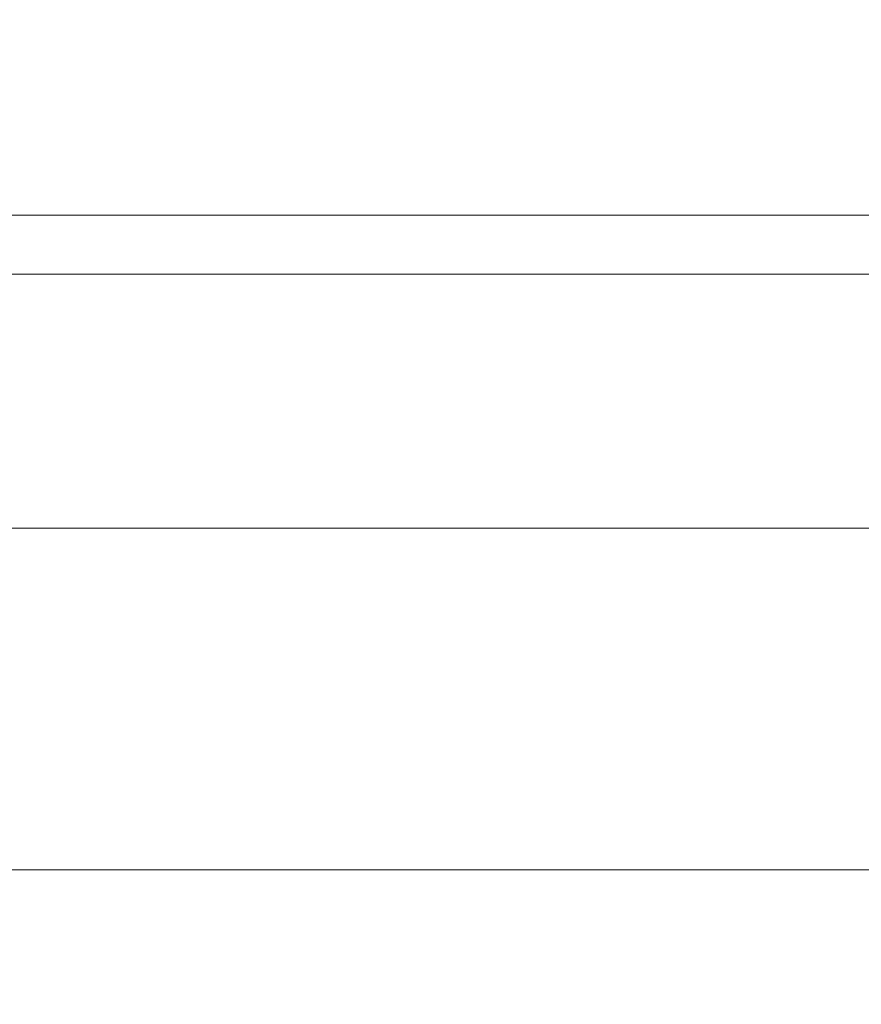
# Model space of a CAD drawing. Header units: centimetres. Extents: x -17.4 to 18.6, y -81.9 to -79.9.
# Tile 24 of 244: x -17.41782 to -17.41672, y -80.42022 to -80.41894. Entities that reach past the tile are written whole.
import ezdxf

# ---------------------------------------------------------------- set-up
doc = ezdxf.new("R2010")
doc.units = ezdxf.units.CM
doc.header["$LTSCALE"] = 2.54
doc.layers.add('Lucido design-1', color=7, linetype='Continuous')

# ---------------------------------------------------------------- blocks, each defined once
blk = doc.blocks.new('Gruppo-9-1')
at = {"color": 178, "linetype": 'Continuous', "lineweight": 9}
for points in [[(18.5810802, -80.4191949, 1139.1010584), (-17.4189198, -80.4191949, 1139.1010584), (-17.4189198, -80.4176663, 1139.1010608), (18.5810802, -80.4176663, 1139.1010608)], [(18.5810802, -80.4184386, 1139.3205799), (-17.4189198, -80.4184386, 1139.3205799), (-17.4189198, -80.4192715, 1139.3206708), (18.5810802, -80.4192715, 1139.3206708)], [(18.5810802, -80.4200489, 1139.1010584), (-17.4189198, -80.4200489, 1139.1010584), (-17.4189198, -80.4191949, 1139.1010584), (18.5810802, -80.4191949, 1139.1010584)], [(18.5810802, -80.4192715, 1139.3206708), (-17.4189198, -80.4192715, 1139.3206708), (-17.4189198, -80.4196032, 1139.3207075), (18.5810802, -80.4196032, 1139.3207075)], [(18.5810802, -80.4196032, 1139.3207075), (-17.4189198, -80.4196032, 1139.3207075), (-17.4189198, -80.4899596, 1139.3284921), (18.5810802, -80.4899596, 1139.3284921)], [(18.5810802, -81.8700489, 1139.1010584), (-17.4189198, -81.8700489, 1139.1010584), (-17.4189198, -80.4200489, 1139.1010584), (18.5810802, -80.4200489, 1139.1010584)]]:
    blk.add_3dface(points, dxfattribs=at)

msp = doc.modelspace()

# ---------------------------------------------------------------- block references
at = {"layer": 'Lucido design-1', "color": 12, "true_color": 0xbb0000}
msp.add_blockref('Gruppo-9-1', (0, 0), dxfattribs=at)

doc.saveas('drawing.dxf')
